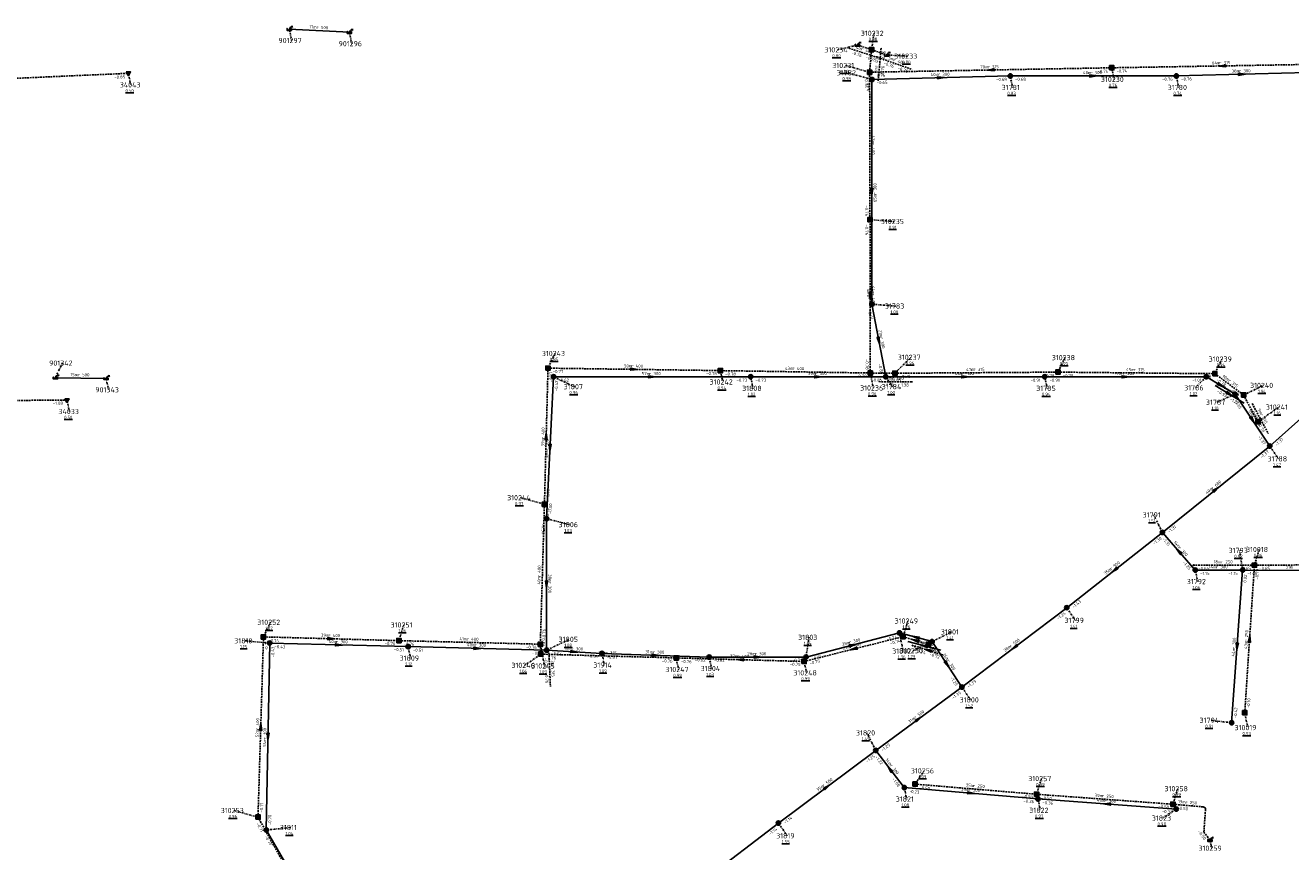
# Model space of a CAD drawing. Extents: x 188323 to 208361, y 565368 to 574910.
# Tile 54 of 256: x 200102 to 200468, y 568448 to 568687. Entities that reach past the tile are written whole.
import ezdxf

# ---------------------------------------------------------------- set-up
doc = ezdxf.new("R2010")
doc.units = 0
doc.linetypes.add('DASHDOT', pattern=[1, 0.5, -0.25, 0, -0.25])
doc.linetypes.add('DASHED', pattern=[0.75, 0.5, -0.25])
doc.layers.get('0').update_dxf_attribs({"linetype": 'CONTINUOUS'})
for name, color, linetype in [('RIO-AFM', 7, 'CONTINUOUS'), ('RIO-BOK', 7, 'CONTINUOUS'), ('RIO-DET', 7, 'CONTINUOUS'), ('RIO-KNP', 7, 'CONTINUOUS'), ('RIO-KNR', 7, 'CONTINUOUS'), ('RIO-LAG', 7, 'CONTINUOUS'), ('RIO-LAG_0B', 7, 'CONTINUOUS'), ('RIO-LAG_1B', 7, 'DASHED'), ('RIO-LAG_2B', 7, 'DASHED'), ('RIO-LEN', 7, 'CONTINUOUS'), ('RIO-MVD', 1, 'CONTINUOUS'), ('RIO-VRB', 6, 'DASHDOT'), ('RIO-VRH', 7, 'CONTINUOUS')]:
    doc.layers.add(name, color=color, linetype=linetype)
doc.styles.add('RIO-TXT', font='isocp.shx')

# ---------------------------------------------------------------- blocks, each defined once
blk = doc.blocks.new('L_VHR')
blk.add_lwpolyline([(-0.5, 0), (0.5, 0), (-0.5, 0.15), (-0.5, -0.15), (0.5, 0)])
blk = doc.blocks.new('K_IPR')
blk.add_lwpolyline([(-0.5, -0.5), (0.5, -0.5), (0.5, 0.5), (-0.5, 0.5)], close=True)
blk.add_solid([(-0.5, 0.5), (0.5, 0.5), (-0.5, -0.5), (0.5, -0.5)])
at = {"style": 'RIO-TXT', "flags": 1}
blk.add_attdef('KNOOPNAAM', (2, 2), '', height=1, dxfattribs=at)
blk = doc.blocks.new('K_FIC')
blk.add_circle((0, 0), 0.0625)
at = {"style": 'RIO-TXT', "flags": 1}
blk.add_attdef('KNOOPNAAM', (2, 2), '', height=1, dxfattribs=at)
blk = doc.blocks.new('K_UTB')
blk.add_lwpolyline([(0.5, 0.15), (0.5, -0.3), (-0.5, -0.3), (-0.5, 0.15), (-0.45, 0.15), (-0.45, -0.25), (0, -0.25), (0.45, -0.25), (0.45, 0.15)], close=True)
blk.add_lwpolyline([(0.85, 0.6), (0.55, 0.65), (0.614828, 0.459583), (0.850842, 0.598937)])
blk.add_arc((0.85, -0.25), 0.85, 90, 180)
at = {"style": 'RIO-TXT', "flags": 1}
blk.add_attdef('KNOOPNAAM', (2, 2), '', height=1, dxfattribs=at)
blk = doc.blocks.new('K_IPG')
blk.add_circle((0, 0), 0.5)
for points in [[(0, 0), (-0.5, 0), (-0.433013, 0.25)], [(0, 0), (-0.433013, -0.25), (-0.5, 0)], [(0, 0), (-0.433013, 0.25), (-0.25, 0.433013)], [(0, 0), (-0.25, -0.433013), (-0.433013, -0.25)], [(0, 0), (-0.25, 0.433013), (0, 0.5)], [(0, 0), (0, -0.5), (-0.25, -0.433013)], [(0, 0), (0, 0.5), (0.25, 0.433013)], [(0, 0), (0.25, 0.433013), (0.433013, 0.25)], [(0, 0), (0.433013, 0.25), (0.5, 0)], [(0, 0), (0.5, 0), (0.433013, -0.25)], [(0, 0), (0.433013, -0.25), (0.25, -0.433013)], [(0, 0), (0.25, -0.433013), (0, -0.5)]]:
    blk.add_solid(points)
at = {"style": 'RIO-TXT', "flags": 1}
blk.add_attdef('KNOOPNAAM', (2, 2), '', height=1, dxfattribs=at)
blk = doc.blocks.new('K_IPD')
blk.add_lwpolyline([(-0.496027, 0.307994), (0.503973, 0.307994), (0.003973, -0.558031)], close=True)
blk.add_solid([(-0.496027, 0.307994), (0.503973, 0.307994), (0.003973, -0.558031)])
at = {"style": 'RIO-TXT', "flags": 1}
blk.add_attdef('KNOOPNAAM', (2, 2), '', height=1, dxfattribs=at)
blk = doc.blocks.new('475_03______310231____310232_')
at = {"layer": 'RIO-LAG_1B'}
blk.add_line((0, 0), (0.854, 9.783), dxfattribs=at)
at = {"layer": 'RIO-AFM', "style": 'RIO-TXT'}
blk.add_text('r 400', height=0.9, rotation=85.0028, dxfattribs=at).set_placement((-0.165, 3.859))
at = {"layer": 'RIO-BOK', "style": 'RIO-TXT'}
for p in [(1.8921, 5.5764), (1.5164, 1.2727)]:
    blk.add_text('-0.76', height=0.9, rotation=85.0028, dxfattribs=at).set_placement(p)
at = {"layer": 'RIO-LEN', "style": 'RIO-TXT'}
blk.add_text('7m', height=0.9, rotation=85.0028, dxfattribs=at).set_placement((-0.3059, 2.2452))
blk = doc.blocks.new('476_03______310232____310233_')
at = {"layer": 'RIO-LAG_1B'}
blk.add_line((0, 0), (9.262, -3.264), dxfattribs=at)
at = {"layer": 'RIO-AFM', "style": 'RIO-TXT'}
blk.add_text('r 400', height=0.9, rotation=340.5551, dxfattribs=at).set_placement((3.7786, -0.8013))
at = {"layer": 'RIO-BOK', "style": 'RIO-TXT'}
for p in [(0.8549, -1.7856), (4.9294, -3.2213)]:
    blk.add_text('-0.76', height=0.9, rotation=340.5551, dxfattribs=at).set_placement(p)
at = {"layer": 'RIO-LEN', "style": 'RIO-TXT'}
blk.add_text('5m', height=0.9, rotation=340.5551, dxfattribs=at).set_placement((2.2506, -0.2629))
blk = doc.blocks.new('477_03______310232____310234_')
at = {"layer": 'RIO-LAG_1B'}
blk.add_line((0, 0), (-9.359, 2.979), dxfattribs=at)
at = {"layer": 'RIO-AFM', "style": 'RIO-TXT'}
blk.add_text('r 400', height=0.9, rotation=342.3229, dxfattribs=at).set_placement((-5.5571, 2.2945))
at = {"layer": 'RIO-BOK', "style": 'RIO-TXT'}
for p in [(-8.4494, 1.2206), (-4.3316, -0.089)]:
    blk.add_text('-0.76', height=0.9, rotation=342.3229, dxfattribs=at).set_placement(p)
at = {"layer": 'RIO-LEN', "style": 'RIO-TXT'}
blk.add_text('4m', height=0.9, rotation=342.3229, dxfattribs=at).set_placement((-7.1009, 2.7855))
blk = doc.blocks.new('478_03______310236____310237_')
at = {"layer": 'RIO-LAG_1B'}
blk.add_line((0, 0), (9.82, -0.022), dxfattribs=at)
at = {"layer": 'RIO-AFM', "style": 'RIO-TXT'}
blk.add_text('r 400', height=0.9, rotation=359.8391, dxfattribs=at).set_placement((3.8312, 0.4917))
at = {"layer": 'RIO-BOK', "style": 'RIO-TXT'}
for p in [(1.3967, -1.403), (5.7167, -1.4124)]:
    blk.add_text('-1.38', height=0.9, rotation=359.8391, dxfattribs=at).set_placement(p)
at = {"layer": 'RIO-LEN', "style": 'RIO-TXT'}
blk.add_text('7m', height=0.9, rotation=359.8391, dxfattribs=at).set_placement((2.2112, 0.4952))
blk = doc.blocks.new('479_03______310240____310241_')
at = {"layer": 'RIO-LAG_1B'}
blk.add_line((0, 0), (4.633, -8.66), dxfattribs=at)
at = {"layer": 'RIO-AFM', "style": 'RIO-TXT'}
blk.add_text('r 315', height=0.9, rotation=298.121, dxfattribs=at).set_placement((2.2481, -3.1415))
at = {"layer": 'RIO-BOK', "style": 'RIO-TXT'}
for p in [(-0.574, -1.8947), (1.4647, -5.7046)]:
    blk.add_text('-0.78', height=0.9, rotation=298.121, dxfattribs=at).set_placement(p)
at = {"layer": 'RIO-LEN', "style": 'RIO-TXT'}
blk.add_text('9m', height=0.9, rotation=298.121, dxfattribs=at).set_placement((1.4838, -1.7132))
blk = doc.blocks.new('480_03______310245____310246_')
at = {"layer": 'RIO-LAG_1B'}
blk.add_line((0, 0), (0.415, -9.813), dxfattribs=at)
at = {"layer": 'RIO-AFM', "style": 'RIO-TXT'}
blk.add_text('r 315', height=0.9, rotation=272.3948, dxfattribs=at).set_placement((0.6614, -3.806))
at = {"layer": 'RIO-BOK', "style": 'RIO-TXT'}
for p in [(-1.3396, -1.4577), (-1.157, -5.7748)]:
    blk.add_text('-0.76', height=0.9, rotation=272.3948, dxfattribs=at).set_placement(p)
at = {"layer": 'RIO-LEN', "style": 'RIO-TXT'}
blk.add_text('3m', height=0.9, rotation=272.3948, dxfattribs=at).set_placement((0.593, -2.1875))
blk = doc.blocks.new('481_03______310249____310250_')
at = {"layer": 'RIO-LAG_1B'}
blk.add_line((0, 0), (9.394, -2.863), dxfattribs=at)
at = {"layer": 'RIO-VRH', "xscale": 2, "yscale": 2, "zscale": 2, "rotation": 523.0209}
blk.add_blockref('L_VHR', (4.697, -1.4315), dxfattribs=at)
at = {"layer": 'RIO-AFM', "style": 'RIO-TXT'}
blk.add_text('r 400', height=0.9, rotation=343.0209, dxfattribs=at).set_placement((3.8095, -0.638))
at = {"layer": 'RIO-BOK', "style": 'RIO-TXT'}
for s, p in [('-0.74', (0.931, -1.7472)), ('-0.72', (5.0634, -3.0062))]:
    blk.add_text(s, height=0.9, rotation=343.0209, dxfattribs=at).set_placement(p)
at = {"layer": 'RIO-LEN', "style": 'RIO-TXT'}
blk.add_text('8m', height=0.9, rotation=343.0209, dxfattribs=at).set_placement((2.2599, -0.1658))
blk = doc.blocks.new('534_03______31786_____31787_')
at = {"layer": 'RIO-LAG_0B'}
blk.add_line((0, 0), (8.399, -5.09), dxfattribs=at)
at = {"layer": 'RIO-VRH', "xscale": 2, "yscale": 2, "zscale": 2, "rotation": 328.7556}
blk.add_blockref('L_VHR', (4.1995, -2.545), dxfattribs=at)
at = {"layer": 'RIO-AFM', "style": 'RIO-TXT'}
blk.add_text('r 300', height=0.9, rotation=328.7556, dxfattribs=at).set_placement((3.7657, -1.697))
at = {"layer": 'RIO-BOK', "style": 'RIO-TXT'}
for s, p in [('-0.93', (0.4717, -1.9227)), ('-1.22', (4.1664, -4.1613))]:
    blk.add_text(s, height=0.9, rotation=328.7556, dxfattribs=at).set_placement(p)
at = {"layer": 'RIO-LEN', "style": 'RIO-TXT'}
blk.add_text('10m', height=0.9, rotation=328.7556, dxfattribs=at).set_placement((1.9184, -0.5777))
blk = doc.blocks.new('535_03______31801_____31802_')
at = {"layer": 'RIO-LAG_0B'}
blk.add_line((0, 0), (-9.488, 2.537), dxfattribs=at)
at = {"layer": 'RIO-VRH', "xscale": 2, "yscale": 2, "zscale": 2, "rotation": 165.0095}
blk.add_blockref('L_VHR', (-4.744, 1.2685), dxfattribs=at)
at = {"layer": 'RIO-AFM', "style": 'RIO-TXT'}
blk.add_text('r 300', height=0.9, rotation=345.0095, dxfattribs=at).set_placement((-5.3973, 1.9618))
at = {"layer": 'RIO-BOK', "style": 'RIO-TXT'}
for s, p in [('-0.74', (-8.4969, 0.8232)), ('-0.72', (-4.3223, -0.292))]:
    blk.add_text(s, height=0.9, rotation=345.0095, dxfattribs=at).set_placement(p)
at = {"layer": 'RIO-LEN', "style": 'RIO-TXT'}
blk.add_text('10m', height=0.9, rotation=345.0095, dxfattribs=at).set_placement((-7.4841, 2.5193))

msp = doc.modelspace()

# ---------------------------------------------------------------- linework, layer by layer
at = {"layer": 'RIO-LAG'}
for p, q in [((200196, 568684.672), (200178.624, 568685.568)), ((200111.024, 568584.768), (200125.696, 568584.576))]:
    msp.add_line(p, q, dxfattribs=at)
at = {"layer": 'RIO-LAG_0B'}
for p, q in [((200472.992, 568673.024), (200435.008, 568672)), ((200387.008, 568672), (200347.008, 568670.976)), ((200347.008, 568670.976), (200347.008, 568606.016)), ((200435.008, 568672), (200387.008, 568672)), ((200347.008, 568606.016), (200351.008, 568585.024)), ((200462, 568564.992), (200488.992, 568588.992)), ((200252.992, 568544), (200255.008, 568585.024)), ((200255.008, 568585.024), (200312, 568585.024)), ((200351.008, 568585.024), (200312, 568585.024)), ((200351.008, 568585.024), (200396.992, 568585.024)), ((200396.992, 568585.024), (200443.712, 568585.024)), ((200443.712, 568585.024), (200452, 568579.968)), ((200452, 568579.968), (200462, 568564.992)), ((200462, 568564.992), (200431.008, 568540.032)), ((200252.992, 568505.984), (200252.992, 568544)), ((200431.008, 568540.032), (200403.328, 568518.272)), ((200431.008, 568540.032), (200440.496, 568529.152)), ((200440.496, 568529.152), (200454.176, 568529.152)), ((200454.176, 568529.152), (200451.008, 568484.992)), ((200454.176, 568529.152), (200484.992, 568529.024)), ((200403.328, 568518.272), (200373.024, 568495.296)), ((200172.992, 568508.032), (200172, 568454.016)), ((200212.992, 568507.008), (200172.992, 568508.032)), ((200355.008, 568510.976), (200328, 568504)), ((200364.416, 568508.48), (200355.008, 568510.976)), ((200373.024, 568495.296), (200364.416, 568508.48)), ((200252.992, 568505.984), (200212.992, 568507.008)), ((200252.992, 568505.984), (200268.992, 568505.024)), ((200268.992, 568505.024), (200300, 568504)), ((200328, 568504), (200300, 568504)), ((200373.024, 568495.296), (200348.144, 568476.992)), ((200320, 568456), (200348.144, 568476.992)), ((200348.144, 568476.992), (200356.4, 568466.24)), ((200356.4, 568466.24), (200395.008, 568462.976)), ((200395.008, 568462.976), (200435.008, 568460.032)), ((200172, 568454.016), (200194, 568416)), ((200290, 568433.024), (200320, 568456))]:
    msp.add_line(p, q, dxfattribs=at)
at = {"layer": 'RIO-LAG_1B'}
for p, q in [((200346.944, 568679.616), (200342.832, 568680.96)), ((200346.368, 568673.088), (200346.944, 568679.616)), ((200346.944, 568679.616), (200351.328, 568678.08)), ((200346.368, 568673.088), (200416.336, 568674.368)), ((200346.48, 568630.464), (200346.368, 568673.088)), ((200416.336, 568674.368), (200480.24, 568675.456)), ((200346.56, 568586.112), (200346.48, 568630.464)), ((200252.384, 568548.16), (200253.408, 568587.52)), ((200253.408, 568587.52), (200303.232, 568586.816)), ((200303.232, 568586.816), (200346.56, 568586.112)), ((200346.56, 568586.112), (200353.68, 568586.048)), ((200353.68, 568586.048), (200400.8, 568586.368)), ((200400.8, 568586.368), (200446.144, 568585.92)), ((200446.144, 568585.92), (200454.432, 568579.776)), ((200454.432, 568579.776), (200458.576, 568572.032)), ((200252.384, 568548.16), (200251.2, 568507.712)), ((200457.584, 568530.56), (200439.968, 568530.56)), ((200454.784, 568487.872), (200457.584, 568530.56)), ((200169.6, 568457.728), (200171.184, 568509.824)), ((200171.184, 568509.824), (200210.336, 568508.736)), ((200210.336, 568508.736), (200251.2, 568507.712)), ((200327.44, 568502.72), (200356.032, 568509.888)), ((200356.032, 568509.888), (200363.312, 568507.648)), ((200251.2, 568507.712), (200251.328, 568504.832)), ((200251.328, 568504.832), (200290.464, 568503.744)), ((200290.464, 568503.744), (200327.44, 568502.72)), ((200359.488, 568467.264), (200394.64, 568464.32)), ((200394.64, 568464.32), (200434.016, 568461.44)), ((200191.328, 568418.752), (200169.6, 568457.728))]:
    msp.add_line(p, q, dxfattribs=at)
for points in [[(200457.584, 568530.56), (200516.224, 568530.816), (200523.856, 568532.992)], [(200434.016, 568461.44), (200442.816, 568460.672), (200443.168, 568460.544), (200443.376, 568460.416), (200443.456, 568460.16), (200443.44, 568459.904), (200442.992, 568453.376), (200444.704, 568451.072)]]:
    msp.add_lwpolyline(points, dxfattribs=at)
at = {"layer": 'RIO-LAG_2B'}
for p, q in [((200052.704, 568669.248), (200132.128, 568672.768)), ((200114.384, 568578.304), (200029.632, 568577.6))]:
    msp.add_line(p, q, dxfattribs=at)
at = {"layer": 'RIO-VRB'}
for p, q in [((200178.62, 568685.57), (200179.3271, 568682.2568)), ((200196, 568684.65), (200196.7071, 568681.3368)), ((200346.94, 568679.63), (200347.6471, 568684.3432)), ((200342.83, 568680.94), (200337.1221, 568679.5602)), ((200351.33, 568678.08), (200357.3127, 568677.725)), ((200132.12, 568672.74), (200132.8271, 568669.4268)), ((200346.37, 568673.1), (200339.4021, 568675.0265)), ((200347, 568671), (200340.0321, 568672.9265)), ((200416.33, 568674.34), (200417.0371, 568671.0268)), ((200387, 568672), (200387.7071, 568668.6868)), ((200435, 568672), (200435.7071, 568668.6868)), ((200346.48, 568630.46), (200353.4475, 568629.9313)), ((200347, 568606), (200353.9675, 568605.4713)), ((200111.02, 568584.75), (200113.0571, 568588.9793)), ((200253.4, 568587.54), (200255.4371, 568591.7693)), ((200353.68, 568586.07), (200358.3334, 568590.6753)), ((200400.8, 568586.34), (200402.8371, 568590.5693)), ((200446.15, 568585.92), (200448.1871, 568590.1493)), ((200125.7, 568584.59), (200126.4071, 568581.2768)), ((200255, 568585), (200261.1269, 568582.1622)), ((200303.24, 568586.84), (200303.9471, 568583.5268)), ((200312, 568585), (200312.7071, 568581.6868)), ((200346.56, 568586.09), (200347.4406, 568581.792)), ((200351, 568585), (200353.0371, 568582.1707)), ((200397, 568585), (200397.7071, 568581.6868)), ((200443.71, 568585.03), (200440.4494, 568581.841)), ((200454.44, 568579.76), (200460.1486, 568582.538)), ((200114.39, 568578.31), (200115.0971, 568574.9968)), ((200452, 568580), (200446.74, 568577.6606)), ((200458.57, 568572.03), (200464.6969, 568576.2678)), ((200462, 568565), (200464.537, 568561.3047)), ((200252.39, 568548.15), (200245.4221, 568550.0765)), ((200431, 568540), (200428.4616, 568545.0945)), ((200253, 568544), (200259.6482, 568542.28)), ((200454.17, 568529.13), (200453.2879, 568534.8277)), ((200457.58, 568530.58), (200458.9733, 568535.1094)), ((200440.5, 568529.13), (200441.2071, 568525.8168)), ((200403.32, 568518.3), (200405.857, 568514.6047)), ((200171.18, 568509.82), (200173.2171, 568514.0493)), ((200210.34, 568508.76), (200211.7333, 568513.2894)), ((200356.04, 568509.89), (200357.4333, 568514.4194)), ((200173, 568508), (200165.925, 568508.6978)), ((200253, 568506), (200259.6482, 568509.12)), ((200328, 568504), (200328.8806, 568509.698)), ((200355, 568511), (200356.0541, 568505.7171)), ((200364.41, 568508.48), (200370.1186, 568511.258)), ((200213, 568507), (200213.7071, 568503.6868)), ((200251.32, 568504.81), (200246.6678, 568501.6033)), ((200251.2, 568507.69), (200252.4276, 568501.4223)), ((200269, 568505), (200269.7071, 568501.6868)), ((200363.31, 568507.67), (200358.9159, 568505.8309)), ((200290.46, 568503.72), (200291.1671, 568500.4068)), ((200300, 568504), (200300.7071, 568500.6868)), ((200327.44, 568502.75), (200328.1471, 568499.4368)), ((200373.03, 568495.31), (200375.567, 568491.6147)), ((200454.78, 568487.89), (200455.6606, 568483.592)), ((200451, 568485), (200444.925, 568485.6981)), ((200348.14, 568476.98), (200345.6016, 568482.0745)), ((200359.48, 568467.29), (200362.0991, 568471.1119)), ((200394.64, 568464.33), (200396.0333, 568468.8594)), ((200356.4, 568466.25), (200357.1071, 568462.9368)), ((200434.02, 568461.41), (200435.4133, 568465.9394)), ((200395, 568463), (200395.7071, 568459.6868)), ((200169.6, 568457.7), (200162.6321, 568459.6265)), ((200435, 568460), (200431.1136, 568457.4363)), ((200172, 568454), (200179.075, 568454.7)), ((200320, 568456), (200322.537, 568452.3047)), ((200444.71, 568451.05), (200445.2435, 568448.7216))]:
    msp.add_line(p, q, dxfattribs=at)

# ---------------------------------------------------------------- block references
at = {"layer": 'RIO-DET'}
for name, p in [('477_03______310232____310234_', (200349.44, 568677.12)), ('475_03______310231____310232_', (200348.864, 568670.592)), ('476_03______310232____310233_', (200349.44, 568677.12)), ('478_03______310236____310237_', (200349.056, 568583.616)), ('534_03______31786_____31787_', (200446.208, 568582.528)), ('479_03______310240____310241_', (200456.944, 568577.28)), ('535_03______31801_____31802_', (200366.912, 568505.984)), ('481_03______310249____310250_', (200358.544, 568507.392)), ('480_03______310245____310246_', (200253.696, 568505.216))]:
    msp.add_blockref(name, p, dxfattribs=at)
at = {"layer": 'RIO-KNP', "xscale": 1.25, "yscale": 1.25, "zscale": 1.25}
for name, p in [('K_UTB', (200178.624, 568685.568)), ('K_UTB', (200196, 568684.672)), ('K_UTB', (200342.832, 568680.96)), ('K_IPR', (200346.944, 568679.616)), ('K_UTB', (200351.328, 568678.08)), ('K_IPD', (200132.128, 568672.768)), ('K_IPR', (200346.368, 568673.088)), ('K_IPG', (200387.008, 568672)), ('K_IPR', (200416.336, 568674.368)), ('K_IPG', (200435.008, 568672)), ('K_IPG', (200347.008, 568670.976)), ('K_IPR', (200346.48, 568630.464)), ('K_IPG', (200347.008, 568606.016)), ('K_UTB', (200111.024, 568584.768)), ('K_UTB', (200125.696, 568584.576)), ('K_IPR', (200253.408, 568587.52)), ('K_IPG', (200255.008, 568585.024)), ('K_IPR', (200303.232, 568586.816)), ('K_IPG', (200312, 568585.024)), ('K_IPR', (200346.56, 568586.112)), ('K_IPG', (200351.008, 568585.024)), ('K_IPR', (200353.68, 568586.048)), ('K_IPG', (200396.992, 568585.024)), ('K_IPR', (200400.8, 568586.368)), ('K_IPG', (200443.712, 568585.024)), ('K_IPR', (200446.144, 568585.92)), ('K_IPD', (200114.384, 568578.304)), ('K_IPG', (200452, 568579.968)), ('K_IPR', (200454.432, 568579.776)), ('K_IPR', (200458.576, 568572.032)), ('K_IPG', (200462, 568564.992)), ('K_IPR', (200252.384, 568548.16)), ('K_IPG', (200252.992, 568544)), ('K_IPG', (200431.008, 568540.032)), ('K_IPG', (200440.496, 568529.152)), ('K_FIC', (200439.968, 568530.56)), ('K_IPG', (200454.176, 568529.152)), ('K_IPR', (200457.584, 568530.56)), ('K_IPG', (200403.328, 568518.272)), ('K_IPG', (200355.008, 568510.976)), ('K_IPR', (200171.184, 568509.824)), ('K_IPG', (200172.992, 568508.032)), ('K_IPR', (200210.336, 568508.736)), ('K_IPR', (200251.2, 568507.712)), ('K_IPR', (200356.032, 568509.888)), ('K_IPR', (200363.312, 568507.648)), ('K_IPG', (200364.416, 568508.48)), ('K_IPG', (200212.992, 568507.008)), ('K_IPR', (200251.328, 568504.832)), ('K_IPG', (200252.992, 568505.984)), ('K_IPG', (200268.992, 568505.024)), ('K_IPR', (200290.464, 568503.744)), ('K_IPG', (200300, 568504)), ('K_IPG', (200328, 568504)), ('K_IPR', (200327.44, 568502.72)), ('K_IPG', (200373.024, 568495.296)), ('K_IPR', (200454.784, 568487.872)), ('K_IPG', (200451.008, 568484.992)), ('K_IPG', (200348.144, 568476.992)), ('K_IPR', (200359.488, 568467.264)), ('K_IPG', (200356.4, 568466.24)), ('K_IPR', (200394.64, 568464.32)), ('K_IPG', (200395.008, 568462.976)), ('K_IPR', (200434.016, 568461.44)), ('K_IPG', (200435.008, 568460.032)), ('K_IPR', (200169.6, 568457.728)), ('K_IPG', (200320, 568456)), ('K_IPG', (200172, 568454.016)), ('K_UTB', (200444.704, 568451.072))]:
    msp.add_blockref(name, p, dxfattribs=at)
at = {"layer": 'RIO-VRH', "xscale": 2, "yscale": 2, "zscale": 2}
for p, rotation in [((200381.35, 568673.72), 181.0153), ((200448.285, 568674.885), 180.977), ((200454, 568672.5), 361.5073), ((200367, 568671.5), 361.4319), ((200411, 568672), 360), ((200347, 568638.5), 270), ((200346.52, 568608.275), 270.1124), ((200349, 568595.5), 280.7923), ((200278.32, 568587.19), 359.1954), ((200331.5, 568585), 360), ((200420.355, 568585.015), 0.0368), ((200447.855, 568582.515), 328.7556), ((200457, 568572.5), 303.6957), ((200252.895, 568567.845), 88.5223), ((200254, 568564.5), 267.1985), ((200446.5, 568552.5), 398.8806), ((200435.75, 568534.565), 491.1573), ((200417.16, 568529.15), 218.0912), ((200253, 568525), 270), ((200190.76, 568509.29), 358.4496), ((200193, 568507.5), 358.5681), ((200341.5, 568507.5), 374.533), ((200359.675, 568508.78), 523.0209), ((200359.705, 568509.74), 165.0095), ((200452.585, 568507.065), 265.8827), ((200456.18, 568509.235), 86.2387), ((200233, 568506.5), 358.5681), ((200261, 568505.5), 356.424), ((200284.5, 568504.5), 358.1526), ((200314, 568504), 360), ((200341.74, 568506.32), 194.016), ((200388.175, 568506.805), 217.1946), ((200308.95, 568503.235), 538.4976), ((200368.72, 568501.895), 303.2112), ((200360.585, 568486.145), 396.3658), ((200170.39, 568483.76), 88.2547), ((200172.5, 568481), 268.9301), ((200352.27, 568471.615), 487.5945), ((200334.07, 568466.49), 36.703), ((200375.7, 568464.625), 355.1877), ((200415, 568461.5), 535.7113)]:
    msp.add_blockref('L_VHR', p, dxfattribs=dict(at, rotation=rotation))
for p in [(200283.5, 568585), (200374, 568585)]:
    msp.add_blockref('L_VHR', p, dxfattribs=at)

# ---------------------------------------------------------------- texts
at = {"layer": 'RIO-AFM', "style": 'RIO-TXT'}
for s, rotation, p in [('r 500', 356.9702, (200186.5274, 568685.6571)), ('r 315', 0.977, (200447.4665, 568675.3711)), ('r 300', 361.4319, (200366.177, 568671.9917)), ('r 315', 1.0153, (200380.5309, 568674.2056)), ('r 300', 360, (200410.1898, 568672.5147)), ('r 300', 361.5073, (200453.1765, 568672.99)), ('r 400', 270.1569, (200346.9359, 568652.5916)), ('r 300', 450, (200348.3749, 568637.6909)), ('r 400', 270.1124, (200347.0321, 568609.0862)), ('r 300', 280.7923, (200349.3457, 568596.3909)), ('r 400', 359.1954, (200277.5166, 568587.7166)), ('r 500', 359.3756, (200117.5549, 568585.1829)), ('r 400', 359.0082, (200324.0985, 568586.9922)), ('r 300', 360, (200330.6898, 568585.5118)), ('r 315', 0.3283, (200376.4268, 568586.7003)), ('r 300', 0.0368, (200419.5448, 568585.5145)), ('r 315', 359.4694, (200422.6691, 568586.6513)), ('r 315', 323.389, (200449.9445, 568583.7268)), ('r 300', 303.6957, (200456.9707, 568573.4547)), ('r 400', 88.5223, (200252.3744, 568567.0477)), ('r 300', 87.1985, (200253.4611, 568563.715)), ('r 600', 398.8806, (200445.5476, 568552.3898)), ('r 300', 311.1573, (200435.5963, 568535.5069)), ('r 400', 448.3064, (200251.2591, 568527.1249)), ('r 500', 398.0912, (200416.2073, 568529.052)), ('r 250', 360.0325, (200447.9645, 568531.0796)), ('r 300', 270, (200253.5086, 568525.8102)), ('r 400', 358.4496, (200189.9637, 568509.8236)), ('r 300', 358.5681, (200192.2026, 568508.0323)), ('r 400', 358.5001, (200229.9734, 568508.7585)), ('r 300', 358.5681, (200232.2026, 568507.0323)), ('r 300', 374.533, (200340.5878, 568507.7886)), ('r 400', 14.016, (200340.8327, 568506.6088)), ('r 500', 397.1946, (200387.2201, 568506.7224)), ('r 300', 445.8827, (200452.0147, 568506.2933)), ('r 250', 86.2387, (200455.628, 568508.4592)), ('r 300', 356.424, (200260.2227, 568506.0541)), ('r 315', 358.405, (200270.0942, 568504.7993)), ('r 300', 358.1526, (200283.7065, 568505.0352)), ('r 400', 358.4976, (200308.1531, 568503.7673)), ('r 300', 360, (200313.1898, 568504.5084)), ('r 300', 303.2112, (200368.6983, 568502.8493)), ('r 500', 396.3658, (200359.6305, 568486.0746)), ('r 400', 88.2547, (200169.8657, 568482.9651)), ('r 300', 448.9301, (200171.9685, 568480.1993)), ('r 300', 307.5945, (200352.1749, 568472.5644)), ('r 500', 36.703, (200333.1218, 568466.4067)), ('r 300', 355.1877, (200374.9353, 568465.203)), ('r 250', 355.1883, (200376.2953, 568466.3869)), ('r 250', 355.7597, (200413.5598, 568463.4405)), ('r 300', 355.7113, (200414.2302, 568462.0714)), ('r 250', 355.3177, (200437.6483, 568461.6168))]:
    msp.add_text(s, height=0.9, rotation=rotation, dxfattribs=at).set_placement(p)
for p in [(200282.6901, 568585.5), (200373.1901, 568585.5), (200446.5251, 568529.63)]:
    msp.add_text('r 300', height=0.9, dxfattribs=at).set_placement(p)
at = {"layer": 'RIO-BOK', "style": 'RIO-TXT'}
for s, rotation, p in [('-0.76', 1.0153, (200347.7944, 568671.725)), ('-0.74', 1.0153, (200412.2542, 568672.8675)), ('-0.74', 0.977, (200417.7534, 568672.9641)), ('-0.85', 2.5087, (200128.0848, 568671.1618)), ('-0.76', 270.1569, (200344.9745, 568671.6957)), ('-0.65', 450, (200346.4517, 568666.8997)), ('-0.65', 361.4319, (200348.4352, 568669.6363)), ('-0.68', 361.4319, (200382.9359, 568670.5207)), ('-0.68', 360, (200388.4007, 568670.6009)), ('-0.76', 360, (200430.9007, 568670.6278)), ('-0.76', 361.5073, (200436.437, 568670.6382)), ('-0.76', 270.1569, (200345.0939, 568634.5559)), ('-0.76', 270.1124, (200345.0834, 568629.0568)), ('-0.81', 450, (200346.4989, 568607.3997)), ('-0.81', 280.7923, (200345.8877, 568604.3623)), ('-0.78', 270.1124, (200345.1781, 568590.1869)), ('-0.85', 280.7923, (200348.8683, 568588.7676)), ('-0.77', 88.5223, (200254.6944, 568583.4043)), ('-0.77', 359.1954, (200254.7809, 568586.1214)), ('-0.78', 359.1954, (200299.1209, 568585.5267)), ('-0.78', 359.0082, (200304.6162, 568585.4169)), ('-0.78', 359.0082, (200342.437, 568584.786)), ('-0.78', 0.3283, (200355.0878, 568584.678)), ('-0.78', 0.3283, (200396.7071, 568584.9165)), ('-0.78', 359.4694, (200402.1876, 568584.928)), ('-0.78', 359.4694, (200442.0372, 568584.5842)), ('-0.42', 87.1985, (200256.1985, 568580.8357)), ('-0.73', 360, (200313.4007, 568583.6009)), ('-0.85', 360, (200346.9007, 568583.6221)), ('-0.91', 0.0368, (200398.4007, 568583.6009)), ('-1.01', 0.0368, (200439.6107, 568583.6274)), ('-0.78', 323.389, (200446.4398, 568583.9616)), ('-0.78', 323.389, (200450.3169, 568581.0845)), ('-1.08', 360.4664, (200110.301, 568576.9278)), ('-1.35', 303.6957, (200451.6128, 568578.0585)), ('-1.37', 303.6957, (200458.5682, 568567.6398)), ('-1.37', 41.6293, (200463.9763, 568564.8836)), ('-1.37', 398.8806, (200459.6732, 568561.3541)), ('-0.76', 88.5223, (200253.8254, 568549.5134)), ('-0.50', 87.1985, (200254.4665, 568545.3299)), ('-0.76', 448.3064, (200253.6458, 568544.0115)), ('-0.50', 270, (200251.6007, 568542.5996)), ('-1.31', 398.8806, (200432.9686, 568539.7902)), ('-1.30', 398.0912, (200428.6254, 568536.3845)), ('-1.31', 311.1573, (200430.8682, 568538.0246)), ('-1.25', 311.1573, (200436.753, 568531.2999)), ('-0.65', 360.0325, (200441.3715, 568529.1717)), ('-0.65', 360.0325, (200453.4815, 568529.1862)), ('-0.65', 0.2247, (200458.9853, 568529.1855)), ('0.02', 445.8827, (200455.2856, 568525.4806)), ('-1.06', 359.7584, (200455.5648, 568527.725)), ('-0.79', 86.2387, (200458.7086, 568526.3962)), ('-1.43', 398.0912, (200405.2855, 568518.0631)), ('-1.24', 397.1946, (200400.8876, 568514.7232)), ('-0.76', 448.3064, (200252.6397, 568509.0489)), ('-0.74', 88.2547, (200172.4551, 568505.6783)), ('-0.74', 358.4496, (200172.5423, 568508.3835)), ('-0.76', 358.4496, (200206.2045, 568507.4937)), ('-0.76', 358.5001, (200211.7036, 568507.3247)), ('-0.56', 270, (200251.6161, 568510.0996)), ('-0.74', 374.533, (200351.3788, 568508.6305)), ('-0.74', 14.016, (200352.4002, 568507.5384)), ('-0.43', 448.9301, (200174.2922, 568503.8758)), ('-0.43', 358.5681, (200174.3653, 568506.5663)), ('-0.51', 358.5681, (200208.867, 568505.7257)), ('-0.51', 358.5681, (200214.3653, 568505.5663)), ('-0.76', 358.5001, (200247.066, 568506.4211)), ('-0.56', 358.5681, (200248.867, 568504.7257)), ('-0.76', 358.405, (200252.6812, 568503.3724)), ('-0.56', 356.424, (200254.3107, 568504.5162)), ('-0.57', 356.424, (200264.8216, 568503.866)), ('-0.57', 358.1526, (200270.3548, 568503.5565)), ('-0.71', 374.533, (200329.707, 568502.9972)), ('-1.10', 303.2112, (200364.0064, 568506.5418)), ('-0.76', 358.405, (200286.3237, 568502.4569)), ('-0.76', 358.4976, (200291.8235, 568502.2846)), ('-0.62', 358.1526, (200295.8581, 568502.75)), ('-0.62', 360, (200301.4007, 568502.6009)), ('-0.75', 358.4976, (200323.3052, 568501.4788)), ('-0.71', 360, (200323.9007, 568502.6151)), ('-0.75', 14.016, (200329.1372, 568501.7307)), ('-1.20', 303.2112, (200369.6197, 568497.9775)), ('-1.39', 397.1946, (200374.9916, 568495.0424)), ('-1.39', 396.3658, (200370.5491, 568491.7654)), ('-0.10', 86.2387, (200456.2686, 568489.1951)), ('-0.42', 445.8827, (200452.4959, 568486.2968)), ('-1.25', 396.3658, (200350.0975, 568476.684)), ('-1.25', 36.703, (200345.6895, 568473.4067)), ('-1.22', 307.5945, (200347.8857, 568475.0167)), ('-1.08', 307.5945, (200352.7948, 568468.648)), ('-0.23', 355.1877, (200357.6783, 568464.7383)), ('-0.50', 355.1883, (200360.7584, 568465.7783)), ('-0.50', 355.1883, (200390.4389, 568463.2986)), ('-0.71', 88.2547, (200171.0418, 568459.0567)), ('-0.36', 355.1877, (200390.7989, 568461.9708)), ('-0.50', 355.7597, (200395.9334, 568462.8311)), ('-0.36', 355.7113, (200396.2921, 568461.5001)), ('-0.50', 355.7597, (200429.8299, 568460.3393)), ('-0.50', 355.3177, (200435.3018, 568459.9012)), ('-0.70', 448.9301, (200173.4248, 568455.3745)), ('-1.14', 36.703, (200321.959, 568455.7143)), ('-0.32', 355.7113, (200430.8088, 568458.9333)), ('-0.71', 299.1456, (200169.06, 568455.7953)), ('-1.14', 37.4724, (200317.5977, 568452.3942)), ('-0.50', 306.5579, (200441.1433, 568453.5088)), ('-0.70', 300.0746, (200171.491, 568452.0868))]:
    msp.add_text(s, height=0.9, rotation=rotation, dxfattribs=at).set_placement(p)
for s, p in [('-0.62', (200256.3998, 568583.6)), ('-0.73', (200307.8998, 568583.6)), ('-0.85', (200352.3998, 568583.6)), ('-0.91', (200392.8998, 568583.6)), ('-1.15', (200441.8998, 568527.73)), ('-1.15', (200450.0698, 568527.73))]:
    msp.add_text(s, height=0.9, dxfattribs=at).set_placement(p)
at = {"layer": 'RIO-KNR', "style": 'RIO-TXT'}
for s, p in [('310232', (200343.8221, 568683.5932)), ('901297', (200175.5021, 568681.5068)), ('901296', (200192.8821, 568680.5868)), ('310234', (200333.2971, 568678.8102)), ('310233', (200353.4877, 568676.975)), ('310231', (200335.5771, 568674.2765)), ('31782', (200336.8446, 568672.1765)), ('34043', (200129.6396, 568668.6768)), ('31781', (200384.5196, 568667.9368)), ('310230', (200413.2121, 568670.2768)), ('31780', (200432.5196, 568667.9368)), ('310235', (200349.6225, 568629.1813)), ('31783', (200350.78, 568604.7213)), ('310243', (200251.6121, 568591.0193)), ('901342', (200109.2321, 568588.2293)), ('310237', (200354.5084, 568589.9253)), ('310238', (200399.0121, 568589.8193)), ('310239', (200444.3621, 568589.3993)), ('901343', (200122.5821, 568580.5268)), ('31807', (200257.9394, 568581.4122)), ('310242', (200300.1221, 568582.7768)), ('31808', (200309.5196, 568580.9368)), ('310236', (200343.6156, 568581.042)), ('31784', (200349.8496, 568581.4207)), ('31785', (200394.5196, 568580.9368)), ('31786', (200437.2619, 568581.091)), ('310240', (200456.3236, 568581.788)), ('31787', (200443.5525, 568576.9106)), ('34033', (200111.9096, 568574.2468)), ('310241', (200460.8719, 568575.5178)), ('31788', (200461.3495, 568560.5547)), ('310244', (200241.5971, 568549.3265)), ('31791', (200425.2741, 568544.3445)), ('31806', (200256.4607, 568541.53)), ('31793', (200450.1004, 568534.0777)), ('310018', (200455.1483, 568534.3594)), ('31792', (200438.0196, 568525.0668)), ('310249', (200353.6083, 568513.6694)), ('31799', (200402.6695, 568513.8547)), ('310252', (200169.3921, 568513.2993)), ('310251', (200207.9083, 568512.5394)), ('31801', (200366.9311, 568510.508)), ('31810', (200162.7375, 568507.9478)), ('31805', (200256.4607, 568508.37)), ('31803', (200325.6931, 568508.948)), ('31809', (200210.5196, 568502.9368)), ('31802', (200352.8666, 568504.9671)), ('310250', (200355.0909, 568505.0809)), ('310246', (200242.8428, 568500.8533)), ('310245', (200248.6026, 568500.6723)), ('31914', (200266.5196, 568500.9368)), ('310247', (200287.3421, 568499.6568)), ('31804', (200297.5196, 568499.9368)), ('310248', (200324.3221, 568498.6868)), ('31800', (200372.3795, 568490.8647)), ('31794', (200441.7375, 568484.9481)), ('31820', (200342.4141, 568481.3245)), ('310019', (200451.8356, 568482.842)), ('310256', (200358.2741, 568470.3619)), ('310257', (200392.2083, 568468.1094)), ('310258', (200431.5883, 568465.1894)), ('310253', (200158.8071, 568458.8765)), ('31821', (200353.9196, 568462.1868)), ('31822', (200392.5196, 568458.9368)), ('31823', (200427.9261, 568456.6863)), ('31811', (200175.8875, 568453.95)), ('31819', (200319.3495, 568451.5547)), ('310259', (200441.4185, 568447.9716))]:
    msp.add_text(s, height=1.5, dxfattribs=at).set_placement(p)
at = {"layer": 'RIO-LEN', "style": 'RIO-TXT'}
for s, rotation, p in [('17m', 356.9702, (200184.3704, 568685.7699)), ('64m', 0.977, (200445.3068, 568675.3343)), ('40m', 361.4319, (200364.0177, 568671.9364)), ('70m', 1.0153, (200378.3712, 568674.1673)), ('48m', 360, (200408.0298, 568672.5133)), ('38m', 361.5073, (200451.0173, 568672.9318)), ('43m', 270.1569, (200346.929, 568654.7516)), ('65m', 450, (200348.3766, 568635.5309)), ('44m', 270.1124, (200347.0268, 568611.2462)), ('21m', 280.7923, (200348.9402, 568598.5125)), ('50m', 359.1954, (200275.3568, 568587.7456)), ('15m', 359.3756, (200115.395, 568585.2051)), ('43m', 359.0082, (200321.9388, 568587.0282)), ('39m', 360, (200328.5298, 568585.5105)), ('47m', 0.3283, (200374.2669, 568586.688)), ('47m', 0.0368, (200417.3848, 568585.5131)), ('45m', 359.4694, (200420.5092, 568586.67)), ('10m', 323.389, (200448.2099, 568585.014)), ('18m', 303.6957, (200455.7714, 568575.2512)), ('39m', 88.5223, (200252.319, 568564.8884)), ('41m', 87.1985, (200253.3559, 568561.5576)), ('40m', 398.8806, (200443.8671, 568551.0328)), ('14m', 311.1573, (200434.1738, 568537.1324)), ('18m', 360.0325, (200445.8045, 568531.077)), ('31m', 359.7584, (200466.6168, 568529.5854)), ('40m', 448.3064, (200251.1969, 568524.9658)), ('38m', 270, (200253.5076, 568527.9702)), ('35m', 398.0912, (200414.5082, 568527.7182)), ('39m', 358.4496, (200187.8045, 568509.8807)), ('40m', 358.5681, (200190.0432, 568508.0849)), ('41m', 358.5001, (200227.8142, 568508.8137)), ('40m', 358.5681, (200230.0432, 568507.0849)), ('28m', 374.533, (200338.4973, 568507.2452)), ('43m', 86.2387, (200455.4867, 568506.3038)), ('16m', 356.424, (200258.0668, 568506.1875)), ('39m', 358.405, (200267.935, 568504.858)), ('31m', 358.1526, (200281.5476, 568505.1035)), ('37m', 358.4976, (200305.9938, 568503.8226)), ('28m', 360, (200311.0298, 568504.507)), ('29m', 14.016, (200338.737, 568506.0857)), ('16m', 303.2112, (200367.5143, 568504.6558)), ('38m', 397.1946, (200385.5004, 568505.4154)), ('44m', 445.8827, (200451.8613, 568504.1387)), ('31m', 396.3658, (200357.8921, 568484.7926)), ('52m', 88.2547, (200169.8002, 568480.8061)), ('54m', 448.9301, (200171.9299, 568478.0397)), ('14m', 307.5945, (200350.8563, 568474.2751)), ('35m', 36.703, (200331.3901, 568465.1156)), ('39m', 355.1877, (200372.7828, 568465.3828)), ('35m', 355.1883, (200374.1428, 568466.5667)), ('39m', 355.7597, (200411.4056, 568463.5989)), ('40m', 355.7113, (200412.0761, 568462.2316)), ('19m', 355.3177, (200435.4954, 568461.7917))]:
    msp.add_text(s, height=0.9, rotation=rotation, dxfattribs=at).set_placement(p)
for s, p in [('57m', (200280.5301, 568585.5)), ('46m', (200371.0301, 568585.5)), ('14m', (200444.3651, 568529.63))]:
    msp.add_text(s, height=0.9, dxfattribs=at).set_placement(p)
at = {"layer": 'RIO-MVD', "style": 'RIO-TXT'}
for s, p in [('%%U0.88', (200346.1171, 568682.1932)), ('%%U0.80', (200335.5921, 568677.4102)), ('%%U0.80', (200355.7827, 568675.575)), ('%%U0.88', (200337.8721, 568672.8765)), ('%%U0.98', (200338.5021, 568670.7765)), ('%%U0.76', (200415.5071, 568668.8768)), ('%%U0.50', (200131.2971, 568667.2768)), ('%%U0.83', (200386.1771, 568666.5368)), ('%%U0.74', (200434.1771, 568666.5368)), ('%%U0.91', (200351.9175, 568627.7813)), ('%%U1.00', (200352.4375, 568603.3213)), ('%%U0.85', (200253.9071, 568589.6193)), ('%%U0.96', (200356.8034, 568588.5253)), ('%%U0.95', (200401.3071, 568588.4193)), ('%%U0.94', (200446.6571, 568587.9993)), ('%%U0.96', (200259.5969, 568580.0122)), ('%%U0.94', (200302.4171, 568581.3768)), ('%%U1.00', (200351.5071, 568580.0207)), ('%%U1.04', (200458.6186, 568580.388)), ('%%U1.02', (200311.1771, 568579.5368)), ('%%U0.96', (200345.9106, 568579.642)), ('%%U0.94', (200396.1771, 568579.5368)), ('%%U1.02', (200438.9194, 568579.691)), ('%%U0.50', (200113.5671, 568572.8468)), ('%%U1.10', (200445.21, 568575.5106)), ('%%U1.16', (200463.1669, 568574.1178)), ('%%U1.47', (200463.007, 568559.1547)), ('%%U0.97', (200243.8921, 568547.9265)), ('%%U1.03', (200258.1182, 568540.13)), ('%%U1.51', (200426.9316, 568542.9445)), ('%%U0.82', (200451.7579, 568532.6777)), ('%%U0.86', (200457.4433, 568532.9594)), ('%%U1.06', (200439.6771, 568523.6668)), ('%%U1.07', (200171.6871, 568511.8993)), ('%%U1.06', (200210.2033, 568511.1394)), ('%%U1.26', (200355.9033, 568512.2694)), ('%%U1.41', (200404.327, 568512.4547)), ('%%U1.08', (200258.1182, 568506.97)), ('%%U1.04', (200327.3506, 568507.548)), ('%%U1.41', (200368.5886, 568509.108)), ('%%U1.15', (200164.395, 568506.5478)), ('%%U1.36', (200354.5241, 568503.5671)), ('%%U1.29', (200357.3859, 568503.6809)), ('%%U1.12', (200212.1771, 568501.5368)), ('%%U1.06', (200245.1378, 568499.4533)), ('%%U1.09', (200250.8976, 568499.2723)), ('%%U1.09', (200268.1771, 568499.5368)), ('%%U0.99', (200289.6371, 568498.2568)), ('%%U1.03', (200299.1771, 568498.5368)), ('%%U0.99', (200326.6171, 568497.2868)), ('%%U1.52', (200374.037, 568489.4647)), ('%%U0.91', (200443.395, 568483.5481)), ('%%U0.93', (200454.1306, 568481.442)), ('%%U1.49', (200344.0716, 568479.9245)), ('%%U1.09', (200360.5691, 568468.9619)), ('%%U0.99', (200394.5033, 568466.7094)), ('%%U0.99', (200433.8833, 568463.7894)), ('%%U1.08', (200355.5771, 568460.7868)), ('%%U0.96', (200161.1021, 568457.4765)), ('%%U0.97', (200394.1771, 568457.5368)), ('%%U1.04', (200177.545, 568452.55)), ('%%U0.98', (200429.5836, 568455.2863)), ('%%U1.55', (200321.007, 568450.1547))]:
    msp.add_text(s, height=0.9, dxfattribs=at).set_placement(p)

doc.saveas('drawing.dxf')
